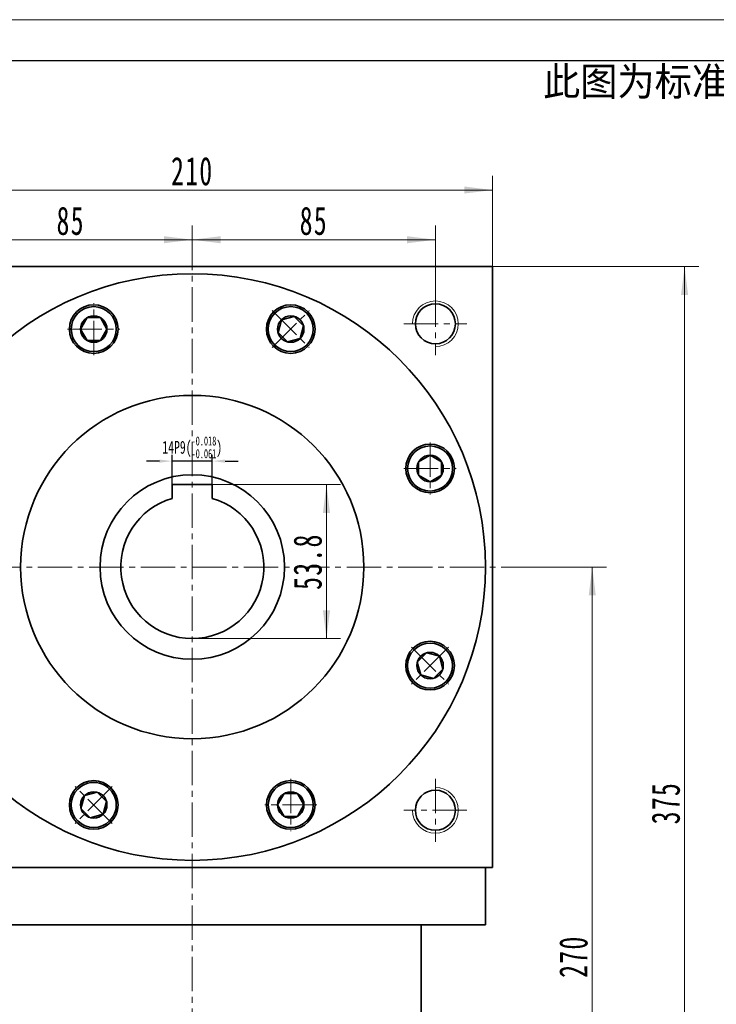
# Model space of a CAD drawing. Header units: millimetres. Extents: x 2179 to 3397, y 2605 to 3461.
# Tile 6 of 7: x 2905 to 3149, y 3117 to 3461. Entities that reach past the tile are written whole.
import ezdxf

# ---------------------------------------------------------------- set-up
doc = ezdxf.new("R2010")
doc.units = ezdxf.units.MM
doc.set_wipeout_variables(frame=1)
doc.header["$PDSIZE"] = -5
doc.linetypes.add('点画线', pattern=[18, 12, -2, 2, -2])
doc.layers.get('0').update_dxf_attribs({"lineweight": 35})
doc.layers.add('6文字层', color=3, linetype='Continuous')
for name, color, linetype, lineweight in [('中心线层', 1, '点画线', 18), ('图框_外框线', 7, 'Continuous', 18), ('尺寸线层', 3, 'Continuous', 18), ('粗实线层', 7, 'Continuous', 35)]:
    doc.layers.add(name, color=color, linetype=linetype, lineweight=lineweight)
doc.styles.add('标准', font='txt', dxfattribs={"width": 0.667})
doc.dimstyles.new('a4-1-1.5', dxfattribs={"dimtxt": 4.5, "dimasz": 4.5, "dimexe": 2.25, "dimexo": 0, "dimgap": 0.75, "dimtad": 1, "dimdec": 3, "dimdsep": 46, "dimtxsty": '标准', "dimblk": '_CAXARROW', "dimcen": 0, "dimdle": 9, "dimazin": 2, "dimtfac": 0.707107, "dimtdec": 3, "dimtix": 1, "dimtmove": 2, "dimatfit": 3, "dimfxl": 0, "dimfrac": 2, "dimtolj": 1, "dimarcsym": 0})

# ---------------------------------------------------------------- blocks, each defined once
blk = doc.blocks.new('*X12')
at = {"layer": '尺寸线层', "linetype": 'Continuous'}
for points in [[(2860.48, 3401.23), (2870.38, 3402.47), (2870.38, 3400)], [(3070.48, 3401.23), (3060.58, 3402.47), (3060.58, 3400)]]:
    blk.add_hatch(color=0, dxfattribs=at).paths.add_polyline_path(points, flags=0)
at = {"layer": '尺寸线层', "color": 0, "linetype": 'Continuous'}
for p, q in [((2860.48, 3374.48), (2860.48, 3406.18)), ((3070.48, 3374.48), (3070.48, 3406.18)), ((2860.48, 3401.23), (3070.48, 3401.23))]:
    blk.add_line(p, q, dxfattribs=at)
at = {"layer": '尺寸线层', "color": 0, "insert": (2965.48, 3407.78), "char_height": 9.9, "width": 26.7416, "attachment_point": 5, "line_spacing_factor": 1.15057, "style": '标准'}
blk.add_mtext('\\T1.1;210', dxfattribs=at)
blk = doc.blocks.new('_CAXARROW')
blk.add_hatch(color=0).paths.add_polyline_path([(0, 0), (-1, 0.125), (-1, -0.125)], flags=0)
blk = doc.blocks.new('*X14')
at = {"layer": '尺寸线层', "linetype": 'Continuous'}
for points in [[(2880.48, 3383.87), (2890.38, 3385.11), (2890.38, 3382.63)], [(2965.48, 3383.87), (2955.58, 3385.11), (2955.58, 3382.63)]]:
    blk.add_hatch(color=0, dxfattribs=at).paths.add_polyline_path(points, flags=0)
at = {"layer": '尺寸线层', "color": 0, "linetype": 'Continuous'}
for p, q in [((2880.48, 3365.48), (2880.48, 3388.82)), ((2965.48, 3382.59), (2965.48, 3388.82)), ((2880.48, 3383.87), (2965.48, 3383.87))]:
    blk.add_line(p, q, dxfattribs=at)
at = {"layer": '尺寸线层', "color": 0, "insert": (2922.98, 3390.42), "char_height": 9.9, "width": 19.8, "attachment_point": 5, "line_spacing_factor": 1.15057, "style": '标准'}
blk.add_mtext('\\T1.1;85', dxfattribs=at)
blk = doc.blocks.new('*X15')
at = {"layer": '尺寸线层', "linetype": 'Continuous'}
for points in [[(2965.48, 3383.87), (2975.38, 3385.11), (2975.38, 3382.63)], [(3050.48, 3383.87), (3040.58, 3385.11), (3040.58, 3382.63)]]:
    blk.add_hatch(color=0, dxfattribs=at).paths.add_polyline_path(points, flags=0)
at = {"layer": '尺寸线层', "color": 0, "linetype": 'Continuous'}
for p, q in [((2965.48, 3382.59), (2965.48, 3388.82)), ((3050.48, 3365.48), (3050.48, 3388.82)), ((2965.48, 3383.87), (3050.48, 3383.87))]:
    blk.add_line(p, q, dxfattribs=at)
at = {"layer": '尺寸线层', "color": 0, "insert": (3007.98, 3390.42), "char_height": 9.9, "width": 19.8, "attachment_point": 5, "line_spacing_factor": 1.15057, "style": '标准'}
blk.add_mtext('\\T1.1;85', dxfattribs=at)
blk = doc.blocks.new('*X18')
at = {"layer": '尺寸线层', "linetype": 'Continuous'}
for points in [[(3105.32, 3269.48), (3106.56, 3259.58), (3104.09, 3259.58)], [(3105.32, 2999.48), (3106.56, 3009.38), (3104.09, 3009.38)]]:
    blk.add_hatch(color=0, dxfattribs=at).paths.add_polyline_path(points, flags=0)
at = {"layer": '尺寸线层', "color": 0, "linetype": 'Continuous'}
for p, q in [((3073.48, 3269.48), (3110.27, 3269.48)), ((3105.32, 3269.48), (3105.32, 2999.48)), ((2988.48, 2999.48), (3110.27, 2999.48))]:
    blk.add_line(p, q, dxfattribs=at)
at = {"layer": '尺寸线层', "color": 0, "insert": (3098.78, 3133.33), "char_height": 9.9, "width": 26.7416, "attachment_point": 5, "rotation": 90, "line_spacing_factor": 1.15057, "style": '标准'}
blk.add_mtext('\\T1.1;270', dxfattribs=at)
blk = doc.blocks.new('*X19')
at = {"layer": '尺寸线层', "linetype": 'Continuous'}
for points in [[(3137.61, 3374.48), (3136.37, 3364.58), (3138.84, 3364.58)], [(3137.61, 2999.48), (3136.37, 3009.38), (3138.84, 3009.38)]]:
    blk.add_hatch(color=0, dxfattribs=at).paths.add_polyline_path(points, flags=0)
at = {"layer": '尺寸线层', "color": 0, "linetype": 'Continuous'}
for p, q in [((3070.48, 3374.48), (3142.56, 3374.48)), ((3137.61, 2999.48), (3137.61, 3374.48)), ((2988.48, 2999.48), (3142.56, 2999.48))]:
    blk.add_line(p, q, dxfattribs=at)
at = {"layer": '尺寸线层', "color": 0, "insert": (3131.06, 3186.98), "char_height": 9.9, "width": 25.3852, "attachment_point": 5, "rotation": 90, "line_spacing_factor": 1.15057, "style": '标准'}
blk.add_mtext('\\T1.1;375', dxfattribs=at)
blk = doc.blocks.new('*X20')
at = {"layer": 'Defpoints', "color": 0}
for p in [(2958.48, 3306.5), (2958.48, 3298.28), (2972.48, 3298.28)]:
    blk.add_point(p, dxfattribs=at)
at = {"layer": '尺寸线层', "color": 0, "lineweight": -2}
for p, q in [((2958.48, 3298.28), (2958.48, 3308.75)), ((2972.48, 3298.28), (2972.48, 3308.75)), ((2953.98, 3306.5), (2949.48, 3306.5)), ((2972.48, 3306.5), (2958.48, 3306.5)), ((2976.98, 3306.5), (2981.48, 3306.5))]:
    blk.add_line(p, q, dxfattribs=at)
at = {"layer": '尺寸线层', "color": 0, "lineweight": -2, "xscale": 4.5, "yscale": 4.5, "zscale": 4.5}
blk.add_blockref('_CAXARROW', (2958.48, 3306.5), dxfattribs=at)
at = {"layer": '尺寸线层', "color": 0, "lineweight": -2, "xscale": 4.5, "yscale": 4.5, "zscale": 4.5, "rotation": 180}
blk.add_blockref('_CAXARROW', (2972.48, 3306.5), dxfattribs=at)
at = {"layer": '尺寸线层', "color": 0, "insert": (2965.48, 3311.33), "char_height": 4.5, "attachment_point": 5, "style": '标准'}
blk.add_mtext('{\\A1;\\A1;14P9({\\H0.707107x;\\S-0.018^ -0.061;})}', dxfattribs=at)
blk = doc.blocks.new('*X22')
at = {"layer": '尺寸线层', "linetype": 'Continuous'}
for points in [[(3012.41, 3298.28), (3013.65, 3288.38), (3011.17, 3288.38)], [(3012.41, 3244.48), (3013.65, 3254.38), (3011.17, 3254.38)]]:
    blk.add_hatch(color=0, dxfattribs=at).paths.add_polyline_path(points, flags=0)
at = {"layer": '尺寸线层', "color": 0, "linetype": 'Continuous'}
for p, q in [((2972.48, 3298.28), (3017.36, 3298.28)), ((3012.41, 3298.28), (3012.41, 3244.48)), ((2965.48, 3244.48), (3017.36, 3244.48))]:
    blk.add_line(p, q, dxfattribs=at)
at = {"layer": '尺寸线层', "color": 0, "insert": (3005.86, 3271.38), "char_height": 9.9, "width": 35.9362, "attachment_point": 5, "rotation": 90, "line_spacing_factor": 1.15057, "style": '标准'}
blk.add_mtext('\\T1.1;53.8', dxfattribs=at)
blk = doc.blocks.new('*X23')
at = {"layer": '中心线层', "linetype": '点画线', "lineweight": 18}
for p, q in [((0, -9.12), (0, 9.12)), ((-9.12, 0), (9.12, 0))]:
    blk.add_line(p, q, dxfattribs=at)
at = {"layer": '粗实线层'}
for p, q in [((-4.62, 0), (-2.31, 4)), ((-2.31, 4), (2.31, 4)), ((4.62, 0), (2.31, 4)), ((4.62, 0), (2.31, 4)), ((-4.62, 0), (-2.31, -4)), ((4.62, 0), (2.31, -4)), ((-2.31, -4), (2.31, -4))]:
    blk.add_line(p, q, dxfattribs=at)
blk.add_circle((0, 0), 4.62, dxfattribs=at)
for start, end in [(0, 180), (180, 360)]:
    blk.add_arc((0, 0), 7.87, start, end, dxfattribs=at)
blk = doc.blocks.new('提示字样')
at = {"layer": '6文字层', "insert": (1.21, 11.52), "char_height": 10, "width": 317.6795, "attachment_point": 1}
blk.add_mtext('{\\C1;此图为标准图，如需改动尺寸请联系销售经理。}', dxfattribs=at)

msp = doc.modelspace()

# ---------------------------------------------------------------- linework, layer by layer
at = {"layer": '中心线层', "lineweight": 0}
msp.add_line((2965.4804, 2995.2326), (2965.4804, 3382.5913), dxfattribs=at)
at = {"layer": '中心线层'}
for p, q in [((3050.4804, 3365.4826), (3050.4804, 3343.4826)), ((3039.4804, 3354.4826), (3061.4804, 3354.4826)), ((2857.4804, 3269.4826), (3073.4804, 3269.4826)), ((3050.4804, 3195.4826), (3050.4804, 3173.4826)), ((3061.4804, 3184.4826), (3039.4804, 3184.4826))]:
    msp.add_line(p, q, dxfattribs=at)
at = {"layer": '粗实线层'}
for p, q in [((2860.4804, 3374.4826), (3070.4804, 3374.4826)), ((3070.4804, 3164.4826), (3070.4804, 3374.4826)), ((2972.4804, 3298.2826), (2958.4804, 3298.2826)), ((2958.4804, 3298.2826), (2958.4804, 3293.4826)), ((2972.4804, 3298.2826), (2972.4804, 3293.4826)), ((3070.4804, 3164.4826), (2860.4804, 3164.4826)), ((3067.9804, 3144.4826), (3067.9804, 3164.4826)), ((3067.9804, 3164.4826), (3067.9804, 3144.4826)), ((2862.9804, 3144.4826), (3067.9804, 3144.4826)), ((3045.4804, 3086.4826), (3045.4804, 3144.4826)), ((3045.4804, 3086.4826), (3045.4804, 3144.4826))]:
    msp.add_line(p, q, dxfattribs=at)
for centre, radius in [((2965.4804, 3269.4826), 102.5), ((2931.0389, 3352.6318), 8.5), ((2999.9219, 3352.6318), 8.5), ((3050.4804, 3354.4826), 7), ((2965.4804, 3269.4826), 60), ((3048.6295, 3303.9241), 8.5), ((2965.4804, 3269.4826), 32.25), ((3048.6295, 3235.0411), 8.5), ((2931.0389, 3186.3335), 8.5), ((2999.9219, 3186.3335), 8.5), ((3050.4804, 3184.4826), 7)]:
    msp.add_circle(centre, radius, dxfattribs=at)
at = {"layer": '粗实线层', "lineweight": 18}
for centre, start, end in [((3050.4804, 3354.4826), 270, 180), ((3050.4804, 3184.4826), 180, 90)]:
    msp.add_arc(centre, 8, start, end, dxfattribs=at)
at = {"layer": '粗实线层'}
msp.add_arc((2965.4804, 3269.4826), 25, 106.260205, 73.739795, dxfattribs=at)

# ---------------------------------------------------------------- block references
msp.add_blockref('提示字样', (3086.9181, 3432.6346), dxfattribs=at)

# ---------------------------------------------------------------- dimensions: what is measured, and where the dimension line sits
at = {"layer": '尺寸线层'}
for base, p1, p2, picture, middle in [((3070.4804, 3401.2341), (2860.4804, 3374.4826), (3070.4804, 3374.4826), '*X12', (2965.4804, 3407.7806)), ((2965.4804, 3383.8687), (2880.4804, 3365.4826), (2965.4804, 3382.5913), '*X14', (2922.9804, 3390.4152)), ((3050.4804, 3383.8687), (2965.4804, 3382.5913), (3050.4804, 3365.4826), '*X15', (3007.9804, 3390.4152))]:
    dim = msp.add_linear_dim(base=base, p1=p1, p2=p2, dimstyle='a4-1-1.5', override={"dimsah": 1, "dimtfill": 1, "dimtzin": 8}, dxfattribs=at)
    dim.commit()
    dim.dimension.update_dxf_attribs({"geometry": picture, "text_midpoint": middle})
for base, p1, p2, angle, picture, middle in [((3137.6062, 3374.4826), (2988.4804, 2999.4826), (3070.4804, 3374.4826), 90, '*X19', (3131.0597, 3186.9826)), ((3012.4087, 3244.4826), (2972.4804, 3298.2826), (2965.4804, 3244.4826), 270, '*X22', (3005.8622, 3271.3826))]:
    dim = msp.add_linear_dim(base=base, p1=p1, p2=p2, angle=angle, dimstyle='a4-1-1.5', override={"dimsah": 1, "dimtfill": 1, "dimtzin": 8}, dxfattribs=at)
    dim.commit()
    dim.dimension.update_dxf_attribs({"geometry": picture, "text_midpoint": middle})
dim = msp.add_linear_dim(base=(2958.4804, 3306.502), p1=(2972.4804, 3298.2826), p2=(2958.4804, 3298.2826), text='{\\A1;\\A1;14P9({\\H0.707107x;\\S-0.018^ -0.061;})}', dimstyle='a4-1-1.5', override={"dimsah": 1, "dimtp": -0.018, "dimtm": 0.061, "dimtdec": 3, "dimtfill": 1, "dimtolj": 0, "dimtzin": 8}, dxfattribs=at)
dim.commit()
dim.dimension.update_dxf_attribs({"geometry": '*X20', "text_midpoint": (2965.4804, 3311.3349)})
dim = msp.add_linear_dim(base=(3105.3246, 2999.4826), p1=(3073.4804, 3269.4826), p2=(2988.4804, 2999.4826), angle=270, dimstyle='a4-1-1.5', override={"dimsah": 1, "dimtfill": 1, "dimtzin": 8}, dxfattribs=at)
dim.commit()
dim.dimension.update_dxf_attribs({"geometry": '*X18', "text_midpoint": (3098.7781, 3133.3302), "dimtype": 160})

# ---------------------------------------------------------------- next in the draw order: wipeouts: each hides what was drawn before it
for points in [[(2938.9039, 3352.6318), (2938.9038, 3352.672), (2938.9035, 3352.7123), (2938.9029, 3352.7525), (2938.9022, 3352.7928), (2938.9013, 3352.833), (2938.9002, 3352.8732), (2938.8988, 3352.9134), (2938.8973, 3352.9537), (2938.8955, 3352.9939), (2938.8936, 3353.0341), (2938.8914, 3353.0743), (2938.889, 3353.1144), (2938.8865, 3353.1546), (2938.8837, 3353.1947), (2938.8807, 3353.2349), (2938.8775, 3353.275), (2938.8741, 3353.3151), (2938.8705, 3353.3552), (2938.8667, 3353.3953), (2938.8627, 3353.4353), (2938.8585, 3353.4753), (2938.8541, 3353.5153), (2938.8495, 3353.5553), (2938.8446, 3353.5953), (2938.8396, 3353.6352), (2938.8344, 3353.6751), (2938.8289, 3353.715), (2938.8233, 3353.7548), (2938.8174, 3353.7946), (2938.8114, 3353.8344), (2938.8114, 3353.8344), (2938.7459, 3354.2001), (2938.6632, 3354.5624), (2938.5636, 3354.9203), (2938.4471, 3355.2731), (2938.3141, 3355.62), (2938.1649, 3355.9602), (2937.9997, 3356.293), (2937.819, 3356.6177), (2937.6232, 3356.9334), (2937.4128, 3357.2396), (2937.188, 3357.5354), (2936.9496, 3357.8204), (2936.698, 3358.0937), (2936.4337, 3358.3549), (2936.1574, 3358.6033), (2935.8697, 3358.8383), (2935.5712, 3359.0595), (2935.2626, 3359.2664), (2934.9446, 3359.4585), (2934.6178, 3359.6353), (2934.2831, 3359.7965), (2933.9411, 3359.9417), (2933.5927, 3360.0706), (2933.2385, 3360.1829), (2932.8795, 3360.2784), (2932.5163, 3360.3568), (2932.1498, 3360.4179), (2931.7809, 3360.4617), (2931.4103, 3360.488), (2931.0389, 3360.4968), (2931.0389, 3360.4968), (2930.6674, 3360.488), (2930.2968, 3360.4617), (2929.9279, 3360.4179), (2929.5614, 3360.3568), (2929.1983, 3360.2784), (2928.8392, 3360.1829), (2928.4851, 3360.0706), (2928.1366, 3359.9417), (2927.7946, 3359.7965), (2927.4599, 3359.6353), (2927.1332, 3359.4585), (2926.8151, 3359.2664), (2926.5065, 3359.0595), (2926.208, 3358.8383), (2925.9203, 3358.6033), (2925.644, 3358.3549), (2925.3798, 3358.0937), (2925.1281, 3357.8204), (2924.8897, 3357.5354), (2924.665, 3357.2396), (2924.4545, 3356.9334), (2924.2587, 3356.6177), (2924.078, 3356.293), (2923.9129, 3355.9602), (2923.7636, 3355.62), (2923.6306, 3355.2731), (2923.5142, 3354.9203), (2923.4145, 3354.5624), (2923.3318, 3354.2001), (2923.2664, 3353.8344), (2923.2664, 3353.8344), (2923.2603, 3353.7946), (2923.2545, 3353.7548), (2923.2488, 3353.715), (2923.2434, 3353.6751), (2923.2381, 3353.6352), (2923.2331, 3353.5953), (2923.2283, 3353.5553), (2923.2236, 3353.5153), (2923.2192, 3353.4753), (2923.215, 3353.4353), (2923.211, 3353.3953), (2923.2072, 3353.3552), (2923.2036, 3353.3151), (2923.2002, 3353.275), (2923.197, 3353.2349), (2923.194, 3353.1947), (2923.1913, 3353.1546), (2923.1887, 3353.1144), (2923.1863, 3353.0743), (2923.1842, 3353.0341), (2923.1822, 3352.9939), (2923.1805, 3352.9537), (2923.1789, 3352.9134), (2923.1776, 3352.8732), (2923.1764, 3352.833), (2923.1755, 3352.7928), (2923.1748, 3352.7525), (2923.1743, 3352.7123), (2923.174, 3352.672), (2923.1739, 3352.6318), (2923.1739, 3352.6318), (2923.1846, 3352.2202), (2923.2169, 3351.8097), (2923.2707, 3351.4014), (2923.3457, 3350.9966), (2923.4419, 3350.5962), (2923.5588, 3350.2014), (2923.6963, 3349.8132), (2923.8538, 3349.4328), (2924.0311, 3349.0611), (2924.2276, 3348.6993), (2924.4427, 3348.3482), (2924.6759, 3348.0088), (2924.9266, 3347.6822), (2925.194, 3347.3691), (2925.4775, 3347.0704), (2925.7762, 3346.7869), (2926.0893, 3346.5195), (2926.4159, 3346.2689), (2926.7553, 3346.0356), (2927.1064, 3345.8205), (2927.4682, 3345.624), (2927.8399, 3345.4467), (2928.2203, 3345.2892), (2928.6084, 3345.1517), (2929.0033, 3345.0348), (2929.4036, 3344.9386), (2929.8085, 3344.8636), (2930.2167, 3344.8099), (2930.6272, 3344.7776), (2931.0389, 3344.7668), (2931.0389, 3344.7668), (2931.4505, 3344.7776), (2931.861, 3344.8099), (2932.2692, 3344.8636), (2932.6741, 3344.9386), (2933.0745, 3345.0348), (2933.4693, 3345.1517), (2933.8574, 3345.2892), (2934.2378, 3345.4467), (2934.6095, 3345.624), (2934.9714, 3345.8205), (2935.3224, 3346.0356), (2935.6618, 3346.2689), (2935.9885, 3346.5195), (2936.3016, 3346.7869), (2936.6003, 3347.0704), (2936.8837, 3347.3691), (2937.1511, 3347.6822), (2937.4018, 3348.0088), (2937.635, 3348.3482), (2937.8502, 3348.6993), (2938.0466, 3349.0611), (2938.2239, 3349.4328), (2938.3815, 3349.8132), (2938.5189, 3350.2014), (2938.6359, 3350.5962), (2938.732, 3350.9966), (2938.807, 3351.4014), (2938.8608, 3351.8097), (2938.8931, 3352.2202)], [(3005.4833, 3347.0704), (3005.5117, 3347.0989), (3005.5399, 3347.1276), (3005.568, 3347.1564), (3005.5959, 3347.1854), (3005.6237, 3347.2145), (3005.6514, 3347.2437), (3005.6789, 3347.2731), (3005.7062, 3347.3026), (3005.7334, 3347.3323), (3005.7605, 3347.3621), (3005.7873, 3347.3921), (3005.8141, 3347.4222), (3005.8407, 3347.4524), (3005.8671, 3347.4827), (3005.8934, 3347.5132), (3005.9195, 3347.5438), (3005.9454, 3347.5746), (3005.9712, 3347.6055), (3005.9969, 3347.6365), (3006.0224, 3347.6677), (3006.0477, 3347.6989), (3006.0728, 3347.7304), (3006.0978, 3347.7619), (3006.1227, 3347.7936), (3006.1474, 3347.8254), (3006.1719, 3347.8573), (3006.1962, 3347.8893), (3006.2204, 3347.9215), (3006.2444, 3347.9538), (3006.2683, 3347.9862), (3006.2683, 3347.9862), (3006.4806, 3348.2911), (3006.6783, 3348.6057), (3006.8609, 3348.9292), (3007.028, 3349.261), (3007.1792, 3349.6004), (3007.3143, 3349.9465), (3007.4328, 3350.2986), (3007.5346, 3350.6559), (3007.6195, 3351.0176), (3007.6871, 3351.383), (3007.7374, 3351.7511), (3007.7703, 3352.1211), (3007.7856, 3352.4924), (3007.7835, 3352.8639), (3007.7637, 3353.2349), (3007.7265, 3353.6045), (3007.6718, 3353.972), (3007.5999, 3354.3365), (3007.5108, 3354.6972), (3007.4048, 3355.0533), (3007.2821, 3355.404), (3007.143, 3355.7485), (3006.9877, 3356.086), (3006.8167, 3356.4159), (3006.6303, 3356.7372), (3006.429, 3357.0495), (3006.2131, 3357.3518), (3005.9832, 3357.6437), (3005.7397, 3357.9243), (3005.4833, 3358.1932), (3005.4833, 3358.1932), (3005.2144, 3358.4496), (3004.9338, 3358.6931), (3004.6419, 3358.923), (3004.3396, 3359.1389), (3004.0273, 3359.3402), (3003.706, 3359.5266), (3003.3761, 3359.6976), (3003.0386, 3359.8529), (3002.6941, 3359.992), (3002.3434, 3360.1147), (3001.9873, 3360.2207), (3001.6266, 3360.3098), (3001.2621, 3360.3817), (3000.8946, 3360.4364), (3000.525, 3360.4736), (3000.154, 3360.4934), (2999.7825, 3360.4955), (2999.4112, 3360.4802), (2999.0412, 3360.4473), (2998.6731, 3360.397), (2998.3077, 3360.3294), (2997.946, 3360.2445), (2997.5887, 3360.1427), (2997.2366, 3360.0242), (2996.8905, 3359.8891), (2996.5512, 3359.7379), (2996.2193, 3359.5707), (2995.8958, 3359.3882), (2995.5812, 3359.1905), (2995.2763, 3358.9782), (2995.2763, 3358.9782), (2995.2439, 3358.9543), (2995.2116, 3358.9303), (2995.1794, 3358.9061), (2995.1474, 3358.8818), (2995.1155, 3358.8572), (2995.0837, 3358.8326), (2995.052, 3358.8077), (2995.0205, 3358.7827), (2994.989, 3358.7576), (2994.9578, 3358.7322), (2994.9266, 3358.7068), (2994.8956, 3358.6811), (2994.8647, 3358.6553), (2994.8339, 3358.6294), (2994.8033, 3358.6033), (2994.7728, 3358.577), (2994.7425, 3358.5506), (2994.7123, 3358.524), (2994.6822, 3358.4972), (2994.6522, 3358.4704), (2994.6224, 3358.4433), (2994.5927, 3358.4161), (2994.5632, 3358.3888), (2994.5338, 3358.3613), (2994.5046, 3358.3336), (2994.4755, 3358.3058), (2994.4465, 3358.2779), (2994.4177, 3358.2498), (2994.389, 3358.2216), (2994.3605, 3358.1932), (2994.3605, 3358.1932), (2994.077, 3357.8945), (2993.8096, 3357.5814), (2993.559, 3357.2547), (2993.3257, 3356.9154), (2993.1106, 3356.5643), (2992.9141, 3356.2024), (2992.7368, 3355.8308), (2992.5793, 3355.4503), (2992.4418, 3355.0622), (2992.3249, 3354.6674), (2992.2288, 3354.267), (2992.1537, 3353.8621), (2992.1, 3353.4539), (2992.0677, 3353.0434), (2992.0569, 3352.6318), (2992.0677, 3352.2202), (2992.1, 3351.8097), (2992.1537, 3351.4014), (2992.2288, 3350.9966), (2992.3249, 3350.5962), (2992.4418, 3350.2014), (2992.5793, 3349.8132), (2992.7368, 3349.4328), (2992.9141, 3349.0611), (2993.1106, 3348.6993), (2993.3257, 3348.3482), (2993.559, 3348.0088), (2993.8096, 3347.6822), (2994.077, 3347.3691), (2994.3605, 3347.0704), (2994.3605, 3347.0704), (2994.6592, 3346.7869), (2994.9723, 3346.5195), (2995.2989, 3346.2689), (2995.6383, 3346.0356), (2995.9894, 3345.8205), (2996.3512, 3345.624), (2996.7229, 3345.4467), (2997.1033, 3345.2892), (2997.4915, 3345.1517), (2997.8863, 3345.0348), (2998.2867, 3344.9386), (2998.6915, 3344.8636), (2999.0998, 3344.8099), (2999.5103, 3344.7776), (2999.9219, 3344.7668), (3000.3335, 3344.7776), (3000.744, 3344.8099), (3001.1522, 3344.8636), (3001.5571, 3344.9386), (3001.9575, 3345.0348), (3002.3523, 3345.1517), (3002.7404, 3345.2892), (3003.1209, 3345.4467), (3003.4925, 3345.624), (3003.8544, 3345.8205), (3004.2055, 3346.0356), (3004.5448, 3346.2689), (3004.8715, 3346.5195), (3005.1846, 3346.7869)], [(3048.6295, 3296.0591), (3048.6698, 3296.0592), (3048.71, 3296.0595), (3048.7503, 3296.0601), (3048.7905, 3296.0608), (3048.8307, 3296.0617), (3048.871, 3296.0628), (3048.9112, 3296.0642), (3048.9514, 3296.0657), (3048.9916, 3296.0675), (3049.0318, 3296.0694), (3049.072, 3296.0716), (3049.1122, 3296.074), (3049.1523, 3296.0765), (3049.1925, 3296.0793), (3049.2326, 3296.0823), (3049.2728, 3296.0855), (3049.3129, 3296.0889), (3049.3529, 3296.0925), (3049.393, 3296.0963), (3049.433, 3296.1003), (3049.4731, 3296.1045), (3049.5131, 3296.1089), (3049.5531, 3296.1135), (3049.593, 3296.1184), (3049.6329, 3296.1234), (3049.6728, 3296.1286), (3049.7127, 3296.1341), (3049.7526, 3296.1397), (3049.7924, 3296.1456), (3049.8322, 3296.1516), (3049.8322, 3296.1516), (3050.1979, 3296.2171), (3050.5601, 3296.2998), (3050.918, 3296.3994), (3051.2708, 3296.5159), (3051.6177, 3296.6489), (3051.958, 3296.7981), (3052.2908, 3296.9633), (3052.6154, 3297.1439), (3052.9312, 3297.3397), (3053.2373, 3297.5502), (3053.5332, 3297.775), (3053.8181, 3298.0134), (3054.0915, 3298.265), (3054.3526, 3298.5293), (3054.601, 3298.8056), (3054.8361, 3299.0933), (3055.0573, 3299.3918), (3055.2642, 3299.7004), (3055.4562, 3300.0184), (3055.633, 3300.3452), (3055.7943, 3300.6799), (3055.9395, 3301.0219), (3056.0684, 3301.3703), (3056.1807, 3301.7245), (3056.2761, 3302.0835), (3056.3545, 3302.4467), (3056.4157, 3302.8132), (3056.4594, 3303.1821), (3056.4858, 3303.5527), (3056.4945, 3303.9241), (3056.4945, 3303.9241), (3056.4858, 3304.2956), (3056.4594, 3304.6662), (3056.4157, 3305.0351), (3056.3545, 3305.4016), (3056.2761, 3305.7647), (3056.1807, 3306.1238), (3056.0684, 3306.4779), (3055.9395, 3306.8264), (3055.7943, 3307.1684), (3055.633, 3307.5031), (3055.4562, 3307.8298), (3055.2642, 3308.1479), (3055.0573, 3308.4565), (3054.8361, 3308.755), (3054.601, 3309.0427), (3054.3526, 3309.319), (3054.0915, 3309.5832), (3053.8181, 3309.8349), (3053.5332, 3310.0733), (3053.2373, 3310.298), (3052.9312, 3310.5085), (3052.6154, 3310.7043), (3052.2908, 3310.885), (3051.958, 3311.0501), (3051.6177, 3311.1994), (3051.2708, 3311.3324), (3050.918, 3311.4488), (3050.5601, 3311.5485), (3050.1979, 3311.6312), (3049.8322, 3311.6966), (3049.8322, 3311.6966), (3049.7924, 3311.7027), (3049.7526, 3311.7085), (3049.7127, 3311.7142), (3049.6728, 3311.7196), (3049.6329, 3311.7249), (3049.593, 3311.7299), (3049.5531, 3311.7347), (3049.5131, 3311.7393), (3049.4731, 3311.7438), (3049.433, 3311.748), (3049.393, 3311.752), (3049.3529, 3311.7558), (3049.3129, 3311.7594), (3049.2728, 3311.7628), (3049.2326, 3311.766), (3049.1925, 3311.769), (3049.1523, 3311.7717), (3049.1122, 3311.7743), (3049.072, 3311.7767), (3049.0318, 3311.7788), (3048.9916, 3311.7808), (3048.9514, 3311.7825), (3048.9112, 3311.7841), (3048.871, 3311.7854), (3048.8307, 3311.7866), (3048.7905, 3311.7875), (3048.7503, 3311.7882), (3048.71, 3311.7887), (3048.6698, 3311.789), (3048.6295, 3311.7891), (3048.6295, 3311.7891), (3048.2179, 3311.7784), (3047.8074, 3311.746), (3047.3992, 3311.6923), (3046.9943, 3311.6173), (3046.5939, 3311.5211), (3046.1991, 3311.4042), (3045.811, 3311.2667), (3045.4305, 3311.1092), (3045.0589, 3310.9319), (3044.697, 3310.7354), (3044.3459, 3310.5203), (3044.0066, 3310.287), (3043.6799, 3310.0364), (3043.3668, 3309.769), (3043.0681, 3309.4855), (3042.7847, 3309.1868), (3042.5173, 3308.8737), (3042.2666, 3308.5471), (3042.0334, 3308.2077), (3041.8182, 3307.8566), (3041.6218, 3307.4948), (3041.4445, 3307.1231), (3041.2869, 3306.7427), (3041.1495, 3306.3545), (3041.0325, 3305.9597), (3040.9364, 3305.5594), (3040.8614, 3305.1545), (3040.8076, 3304.7462), (3040.7753, 3304.3358), (3040.7645, 3303.9241), (3040.7645, 3303.9241), (3040.7753, 3303.5125), (3040.8076, 3303.102), (3040.8614, 3302.6938), (3040.9364, 3302.2889), (3041.0325, 3301.8885), (3041.1495, 3301.4937), (3041.2869, 3301.1056), (3041.4445, 3300.7251), (3041.6218, 3300.3535), (3041.8182, 3299.9916), (3042.0334, 3299.6405), (3042.2666, 3299.3012), (3042.5173, 3298.9745), (3042.7847, 3298.6614), (3043.0681, 3298.3627), (3043.3668, 3298.0793), (3043.6799, 3297.8119), (3044.0066, 3297.5612), (3044.3459, 3297.328), (3044.697, 3297.1128), (3045.0589, 3296.9164), (3045.4305, 3296.7391), (3045.811, 3296.5815), (3046.1991, 3296.4441), (3046.5939, 3296.3271), (3046.9943, 3296.231), (3047.3992, 3296.156), (3047.8074, 3296.1022), (3048.2179, 3296.0699)], [(3043.0681, 3229.4797), (3043.0967, 3229.4513), (3043.1253, 3229.4231), (3043.1542, 3229.395), (3043.1831, 3229.3671), (3043.2122, 3229.3393), (3043.2415, 3229.3116), (3043.2709, 3229.2841), (3043.3004, 3229.2568), (3043.3301, 3229.2296), (3043.3599, 3229.2025), (3043.3898, 3229.1756), (3043.4199, 3229.1489), (3043.4501, 3229.1223), (3043.4805, 3229.0959), (3043.511, 3229.0696), (3043.5416, 3229.0435), (3043.5723, 3229.0176), (3043.6032, 3228.9918), (3043.6343, 3228.9661), (3043.6654, 3228.9406), (3043.6967, 3228.9153), (3043.7281, 3228.8902), (3043.7596, 3228.8652), (3043.7913, 3228.8403), (3043.8231, 3228.8156), (3043.855, 3228.7911), (3043.8871, 3228.7668), (3043.9192, 3228.7426), (3043.9515, 3228.7186), (3043.9839, 3228.6947), (3043.9839, 3228.6947), (3044.2888, 3228.4824), (3044.6034, 3228.2847), (3044.927, 3228.1021), (3045.2588, 3227.935), (3045.5981, 3227.7838), (3045.9443, 3227.6487), (3046.2964, 3227.5302), (3046.6537, 3227.4283), (3047.0154, 3227.3435), (3047.3807, 3227.2759), (3047.7488, 3227.2256), (3048.1189, 3227.1927), (3048.4901, 3227.1773), (3048.8616, 3227.1795), (3049.2326, 3227.1993), (3049.6023, 3227.2365), (3049.9698, 3227.2911), (3050.3343, 3227.3631), (3050.695, 3227.4522), (3051.0511, 3227.5582), (3051.4017, 3227.6809), (3051.7462, 3227.82), (3052.0838, 3227.9752), (3052.4136, 3228.1463), (3052.735, 3228.3327), (3053.0472, 3228.534), (3053.3496, 3228.7499), (3053.6414, 3228.9798), (3053.9221, 3229.2233), (3054.1909, 3229.4797), (3054.1909, 3229.4797), (3054.4474, 3229.7486), (3054.6908, 3230.0292), (3054.9207, 3230.321), (3055.1366, 3230.6234), (3055.338, 3230.9356), (3055.5244, 3231.257), (3055.6954, 3231.5869), (3055.8506, 3231.9244), (3055.9898, 3232.2689), (3056.1125, 3232.6196), (3056.2185, 3232.9757), (3056.3076, 3233.3364), (3056.3795, 3233.7009), (3056.4341, 3234.0684), (3056.4714, 3234.438), (3056.4911, 3234.809), (3056.4933, 3235.1805), (3056.4779, 3235.5518), (3056.4451, 3235.9218), (3056.3948, 3236.2899), (3056.3271, 3236.6553), (3056.2423, 3237.017), (3056.1405, 3237.3743), (3056.0219, 3237.7264), (3055.8869, 3238.0725), (3055.7356, 3238.4118), (3055.5685, 3238.7437), (3055.3859, 3239.0672), (3055.1882, 3239.3818), (3054.9759, 3239.6867), (3054.9759, 3239.6867), (3054.9521, 3239.7191), (3054.928, 3239.7514), (3054.9039, 3239.7836), (3054.8795, 3239.8156), (3054.855, 3239.8475), (3054.8303, 3239.8793), (3054.8055, 3239.911), (3054.7805, 3239.9425), (3054.7553, 3239.974), (3054.73, 3240.0052), (3054.7045, 3240.0364), (3054.6789, 3240.0674), (3054.6531, 3240.0983), (3054.6271, 3240.1291), (3054.601, 3240.1597), (3054.5747, 3240.1902), (3054.5483, 3240.2205), (3054.5217, 3240.2507), (3054.495, 3240.2808), (3054.4681, 3240.3108), (3054.4411, 3240.3406), (3054.4139, 3240.3702), (3054.3865, 3240.3998), (3054.359, 3240.4292), (3054.3314, 3240.4584), (3054.3036, 3240.4875), (3054.2756, 3240.5165), (3054.2475, 3240.5453), (3054.2193, 3240.574), (3054.1909, 3240.6025), (3054.1909, 3240.6025), (3053.8922, 3240.8859), (3053.5791, 3241.1534), (3053.2525, 3241.404), (3052.9131, 3241.6373), (3052.562, 3241.8524), (3052.2002, 3242.0489), (3051.8285, 3242.2261), (3051.4481, 3242.3837), (3051.0599, 3242.5212), (3050.6651, 3242.6381), (3050.2648, 3242.7342), (3049.8599, 3242.8093), (3049.4516, 3242.863), (3049.0412, 3242.8953), (3048.6295, 3242.9061), (3048.2179, 3242.8953), (3047.8074, 3242.863), (3047.3992, 3242.8093), (3046.9943, 3242.7342), (3046.5939, 3242.6381), (3046.1991, 3242.5212), (3045.811, 3242.3837), (3045.4305, 3242.2261), (3045.0589, 3242.0489), (3044.697, 3241.8524), (3044.3459, 3241.6373), (3044.0066, 3241.404), (3043.6799, 3241.1534), (3043.3668, 3240.8859), (3043.0681, 3240.6025), (3043.0681, 3240.6025), (3042.7847, 3240.3038), (3042.5173, 3239.9907), (3042.2666, 3239.664), (3042.0334, 3239.3247), (3041.8182, 3238.9736), (3041.6218, 3238.6117), (3041.4445, 3238.2401), (3041.2869, 3237.8597), (3041.1495, 3237.4715), (3041.0325, 3237.0767), (3040.9364, 3236.6763), (3040.8614, 3236.2715), (3040.8076, 3235.8632), (3040.7753, 3235.4527), (3040.7645, 3235.0411), (3040.7753, 3234.6295), (3040.8076, 3234.219), (3040.8614, 3233.8108), (3040.9364, 3233.4059), (3041.0325, 3233.0055), (3041.1495, 3232.6107), (3041.2869, 3232.2225), (3041.4445, 3231.8421), (3041.6218, 3231.4705), (3041.8182, 3231.1086), (3042.0334, 3230.7575), (3042.2666, 3230.4182), (3042.5173, 3230.0915), (3042.7847, 3229.7784)], [(2925.4775, 3191.8949), (2925.4491, 3191.8663), (2925.4208, 3191.8377), (2925.3928, 3191.8088), (2925.3648, 3191.7799), (2925.337, 3191.7508), (2925.3094, 3191.7215), (2925.2819, 3191.6921), (2925.2545, 3191.6626), (2925.2273, 3191.6329), (2925.2003, 3191.6031), (2925.1734, 3191.5732), (2925.1467, 3191.5431), (2925.1201, 3191.5129), (2925.0937, 3191.4825), (2925.0674, 3191.452), (2925.0413, 3191.4214), (2925.0153, 3191.3906), (2924.9895, 3191.3598), (2924.9639, 3191.3287), (2924.9384, 3191.2976), (2924.9131, 3191.2663), (2924.8879, 3191.2349), (2924.8629, 3191.2034), (2924.8381, 3191.1717), (2924.8134, 3191.1399), (2924.7889, 3191.108), (2924.7645, 3191.0759), (2924.7403, 3191.0438), (2924.7163, 3191.0115), (2924.6925, 3190.9791), (2924.6925, 3190.9791), (2924.4802, 3190.6742), (2924.2825, 3190.3596), (2924.0999, 3190.036), (2923.9328, 3189.7042), (2923.7815, 3189.3648), (2923.6465, 3189.0187), (2923.5279, 3188.6666), (2923.4261, 3188.3093), (2923.3413, 3187.9476), (2923.2736, 3187.5823), (2923.2233, 3187.2142), (2923.1905, 3186.8441), (2923.1751, 3186.4729), (2923.1773, 3186.1014), (2923.197, 3185.7304), (2923.2343, 3185.3607), (2923.2889, 3184.9932), (2923.3608, 3184.6287), (2923.4499, 3184.268), (2923.5559, 3183.9119), (2923.6786, 3183.5613), (2923.8178, 3183.2168), (2923.973, 3182.8792), (2924.144, 3182.5494), (2924.3304, 3182.228), (2924.5318, 3181.9158), (2924.7477, 3181.6134), (2924.9776, 3181.3216), (2925.221, 3181.0409), (2925.4775, 3180.7721), (2925.4775, 3180.7721), (2925.7463, 3180.5156), (2926.027, 3180.2722), (2926.3188, 3180.0423), (2926.6212, 3179.8264), (2926.9334, 3179.625), (2927.2548, 3179.4386), (2927.5846, 3179.2676), (2927.9222, 3179.1124), (2928.2667, 3178.9732), (2928.6173, 3178.8505), (2928.9734, 3178.7445), (2929.3341, 3178.6554), (2929.6986, 3178.5835), (2930.0661, 3178.5289), (2930.4358, 3178.4916), (2930.8068, 3178.4719), (2931.1783, 3178.4697), (2931.5495, 3178.4851), (2931.9196, 3178.5179), (2932.2877, 3178.5682), (2932.653, 3178.6359), (2933.0147, 3178.7207), (2933.372, 3178.8225), (2933.7241, 3178.9411), (2934.0702, 3179.0761), (2934.4096, 3179.2274), (2934.7414, 3179.3945), (2935.065, 3179.5771), (2935.3796, 3179.7748), (2935.6845, 3179.9871), (2935.6845, 3179.9871), (2935.7169, 3180.0109), (2935.7492, 3180.0349), (2935.7813, 3180.0591), (2935.8134, 3180.0835), (2935.8453, 3180.108), (2935.8771, 3180.1327), (2935.9088, 3180.1575), (2935.9403, 3180.1825), (2935.9717, 3180.2077), (2936.003, 3180.233), (2936.0341, 3180.2585), (2936.0652, 3180.2841), (2936.096, 3180.3099), (2936.1268, 3180.3359), (2936.1574, 3180.362), (2936.1879, 3180.3883), (2936.2183, 3180.4147), (2936.2485, 3180.4413), (2936.2786, 3180.468), (2936.3085, 3180.4949), (2936.3383, 3180.5219), (2936.368, 3180.5491), (2936.3975, 3180.5765), (2936.4269, 3180.604), (2936.4562, 3180.6316), (2936.4853, 3180.6594), (2936.5142, 3180.6874), (2936.5431, 3180.7154), (2936.5717, 3180.7437), (2936.6003, 3180.7721), (2936.6003, 3180.7721), (2936.8837, 3181.0708), (2937.1511, 3181.3839), (2937.4018, 3181.7105), (2937.635, 3182.0499), (2937.8502, 3182.401), (2938.0466, 3182.7628), (2938.2239, 3183.1345), (2938.3815, 3183.5149), (2938.5189, 3183.903), (2938.6359, 3184.2979), (2938.732, 3184.6982), (2938.807, 3185.1031), (2938.8608, 3185.5113), (2938.8931, 3185.9218), (2938.9039, 3186.3335), (2938.8931, 3186.7451), (2938.8608, 3187.1556), (2938.807, 3187.5638), (2938.732, 3187.9687), (2938.6359, 3188.3691), (2938.5189, 3188.7639), (2938.3815, 3189.152), (2938.2239, 3189.5324), (2938.0466, 3189.9041), (2937.8502, 3190.266), (2937.635, 3190.617), (2937.4018, 3190.9564), (2937.1511, 3191.2831), (2936.8837, 3191.5962), (2936.6003, 3191.8949), (2936.6003, 3191.8949), (2936.3016, 3192.1783), (2935.9885, 3192.4457), (2935.6618, 3192.6964), (2935.3224, 3192.9296), (2934.9714, 3193.1448), (2934.6095, 3193.3412), (2934.2378, 3193.5185), (2933.8574, 3193.6761), (2933.4693, 3193.8135), (2933.0745, 3193.9305), (2932.6741, 3194.0266), (2932.2692, 3194.1016), (2931.861, 3194.1554), (2931.4505, 3194.1877), (2931.0389, 3194.1985), (2930.6272, 3194.1877), (2930.2167, 3194.1554), (2929.8085, 3194.1016), (2929.4036, 3194.0266), (2929.0033, 3193.9305), (2928.6084, 3193.8135), (2928.2203, 3193.6761), (2927.8399, 3193.5185), (2927.4682, 3193.3412), (2927.1064, 3193.1448), (2926.7553, 3192.9296), (2926.4159, 3192.6964), (2926.0893, 3192.4457), (2925.7762, 3192.1783)], [(2992.0569, 3186.3335), (2992.057, 3186.2932), (2992.0573, 3186.253), (2992.0578, 3186.2127), (2992.0585, 3186.1725), (2992.0595, 3186.1323), (2992.0606, 3186.092), (2992.0619, 3186.0518), (2992.0635, 3186.0116), (2992.0652, 3185.9714), (2992.0672, 3185.9312), (2992.0693, 3185.891), (2992.0717, 3185.8508), (2992.0743, 3185.8106), (2992.0771, 3185.7705), (2992.08, 3185.7304), (2992.0832, 3185.6902), (2992.0866, 3185.6501), (2992.0902, 3185.6101), (2992.094, 3185.57), (2992.098, 3185.5299), (2992.1022, 3185.4899), (2992.1067, 3185.4499), (2992.1113, 3185.4099), (2992.1161, 3185.37), (2992.1212, 3185.33), (2992.1264, 3185.2901), (2992.1318, 3185.2503), (2992.1375, 3185.2104), (2992.1433, 3185.1706), (2992.1494, 3185.1308), (2992.1494, 3185.1308), (2992.2148, 3184.7651), (2992.2975, 3184.4029), (2992.3972, 3184.045), (2992.5137, 3183.6922), (2992.6467, 3183.3453), (2992.7959, 3183.005), (2992.961, 3182.6722), (2993.1417, 3182.3476), (2993.3375, 3182.0318), (2993.548, 3181.7257), (2993.7727, 3181.4298), (2994.0111, 3181.1449), (2994.2628, 3180.8715), (2994.527, 3180.6104), (2994.8033, 3180.362), (2995.091, 3180.1269), (2995.3895, 3179.9057), (2995.6981, 3179.6988), (2996.0162, 3179.5068), (2996.3429, 3179.3299), (2996.6777, 3179.1687), (2997.0196, 3179.0235), (2997.3681, 3178.8946), (2997.7222, 3178.7823), (2998.0813, 3178.6869), (2998.4445, 3178.6085), (2998.8109, 3178.5473), (2999.1799, 3178.5035), (2999.5505, 3178.4772), (2999.9219, 3178.4685), (2999.9219, 3178.4685), (3000.2933, 3178.4772), (3000.6639, 3178.5035), (3001.0328, 3178.5473), (3001.3993, 3178.6085), (3001.7625, 3178.6869), (3002.1215, 3178.7823), (3002.4757, 3178.8946), (3002.8241, 3179.0235), (3003.1661, 3179.1687), (3003.5008, 3179.3299), (3003.8276, 3179.5068), (3004.1456, 3179.6988), (3004.4542, 3179.9057), (3004.7527, 3180.1269), (3005.0404, 3180.362), (3005.3167, 3180.6104), (3005.581, 3180.8715), (3005.8326, 3181.1449), (3006.0711, 3181.4298), (3006.2958, 3181.7257), (3006.5063, 3182.0318), (3006.7021, 3182.3476), (3006.8827, 3182.6722), (3007.0479, 3183.005), (3007.1971, 3183.3453), (3007.3301, 3183.6922), (3007.4466, 3184.045), (3007.5463, 3184.4029), (3007.6289, 3184.7651), (3007.6944, 3185.1308), (3007.6944, 3185.1308), (3007.7004, 3185.1706), (3007.7063, 3185.2104), (3007.7119, 3185.2503), (3007.7174, 3185.2901), (3007.7226, 3185.33), (3007.7276, 3185.37), (3007.7325, 3185.4099), (3007.7371, 3185.4499), (3007.7415, 3185.4899), (3007.7457, 3185.5299), (3007.7497, 3185.57), (3007.7535, 3185.6101), (3007.7571, 3185.6501), (3007.7605, 3185.6902), (3007.7637, 3185.7304), (3007.7667, 3185.7705), (3007.7695, 3185.8106), (3007.7721, 3185.8508), (3007.7744, 3185.891), (3007.7766, 3185.9312), (3007.7785, 3185.9714), (3007.7803, 3186.0116), (3007.7818, 3186.0518), (3007.7832, 3186.092), (3007.7843, 3186.1323), (3007.7852, 3186.1725), (3007.786, 3186.2127), (3007.7865, 3186.253), (3007.7868, 3186.2932), (3007.7869, 3186.3335), (3007.7869, 3186.3335), (3007.7761, 3186.7451), (3007.7438, 3187.1556), (3007.69, 3187.5638), (3007.615, 3187.9687), (3007.5189, 3188.3691), (3007.4019, 3188.7639), (3007.2645, 3189.152), (3007.1069, 3189.5324), (3006.9296, 3189.9041), (3006.7332, 3190.266), (3006.518, 3190.617), (3006.2848, 3190.9564), (3006.0341, 3191.2831), (3005.7667, 3191.5962), (3005.4833, 3191.8949), (3005.1846, 3192.1783), (3004.8715, 3192.4457), (3004.5448, 3192.6964), (3004.2055, 3192.9296), (3003.8544, 3193.1448), (3003.4925, 3193.3412), (3003.1209, 3193.5185), (3002.7404, 3193.6761), (3002.3523, 3193.8135), (3001.9575, 3193.9305), (3001.5571, 3194.0266), (3001.1522, 3194.1016), (3000.744, 3194.1554), (3000.3335, 3194.1877), (2999.9219, 3194.1985), (2999.9219, 3194.1985), (2999.5103, 3194.1877), (2999.0998, 3194.1554), (2998.6915, 3194.1016), (2998.2867, 3194.0266), (2997.8863, 3193.9305), (2997.4915, 3193.8135), (2997.1033, 3193.6761), (2996.7229, 3193.5185), (2996.3512, 3193.3412), (2995.9894, 3193.1448), (2995.6383, 3192.9296), (2995.2989, 3192.6964), (2994.9723, 3192.4457), (2994.6592, 3192.1783), (2994.3605, 3191.8949), (2994.077, 3191.5962), (2993.8096, 3191.2831), (2993.559, 3190.9564), (2993.3257, 3190.617), (2993.1106, 3190.266), (2992.9141, 3189.9041), (2992.7368, 3189.5324), (2992.5793, 3189.152), (2992.4418, 3188.7639), (2992.3249, 3188.3691), (2992.2288, 3187.9687), (2992.1537, 3187.5638), (2992.1, 3187.1556), (2992.0677, 3186.7451)]]:
    msp.add_wipeout(points).dxf.layer = '粗实线层'

# ---------------------------------------------------------------- next in the draw order: linework, layer by layer
at = {"layer": '图框_外框线', "color": 3}
msp.add_lwpolyline([(2186.4438, 2604.6898), (3397.0517, 2604.6898), (3397.0517, 3460.7626), (2186.4438, 3460.7626)], close=True, dxfattribs=at)
at = {"layer": '图框_外框线', "color": 3, "lineweight": 25}
msp.add_lwpolyline([(2258.5038, 2619.1018), (3382.6397, 2619.1018), (3382.6397, 3446.3506), (2258.5038, 3446.3506)], close=True, dxfattribs=at)

# ---------------------------------------------------------------- next in the draw order: block references
at = {"layer": '粗实线层'}
for p, rotation in [((2999.9219, 3352.6318), 315.0000000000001), ((3048.6295, 3303.9241), 270), ((3048.6295, 3235.0411), 225.0000000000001), ((2931.0389, 3186.3335), 135.0000000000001), ((2999.9219, 3186.3335), 180)]:
    msp.add_blockref('*X23', p, dxfattribs=dict(at, rotation=rotation))
msp.add_blockref('*X23', (2931.0389, 3352.6318), dxfattribs=at)

doc.saveas('drawing.dxf')
